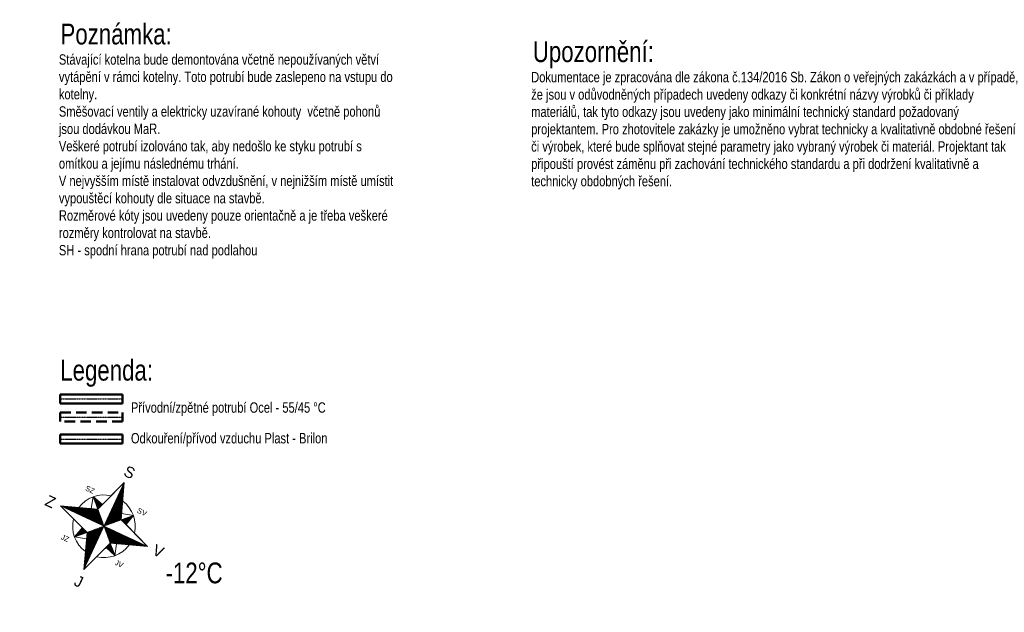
# Model space of a CAD drawing. Header units: millimetres. Extents: x -41881 to 54113, y -9946 to 101810.
# Tile 65 of 105: x 42273 to 54113, y -9946 to -2823. Entities that reach past the tile are written whole.
import ezdxf
from ezdxf.enums import TextEntityAlignment as Align

# ---------------------------------------------------------------- set-up
doc = ezdxf.new("R2010")
doc.units = ezdxf.units.MM
doc.linetypes.add('DASHDOT', pattern=[1, 0.5, -0.25, 0, -0.25])
doc.linetypes.add('DASHED', pattern=[19.05, 12.7, -6.35])
for name, color, linetype, lineweight in [('CKTEXTY_VELKE', 3, 'Continuous', 50), ('UT-Popis1', 7, 'Continuous', 25), ('UT-Popis4', 3, 'Continuous', 40), ('UT-potrubi', 3, 'Continuous', 50), ('UT-potrubi_zpetne', 3, 'DASHED', 50), ('UT-texty_stredni', 7, 'Continuous', 25), ('Z_ZELEN', 62, 'Continuous', 13)]:
    doc.layers.add(name, color=color, linetype=linetype, lineweight=lineweight)
doc.styles.add('ROMANC', font='ic-romanc.shx', dxfattribs={"width": 0.8})
doc.styles.get("Standard").update_dxf_attribs({"font": 'ic-simplex.shx', "width": 0.8})

# ---------------------------------------------------------------- blocks, each defined once
blk = doc.blocks.new('A$C1E7411F6')
at = {"color": 7, "linetype": 'Continuous'}
for p, q in [((2308, 3614), (2924, 5305)), ((2893, 5219), (2893, 5219)), ((2909, 5270), (2909, 5270)), ((2924, 5305), (2923, 5281)), ((2924, 5305), (3539, 3615)), ((2924, 5305), (2924, 5305)), ((2924, 692), (2924, 5305)), ((2924, 5305), (3539, 3615)), ((2924, 5299), (2925, 5299)), ((2924, 5282), (2932, 5282)), ((2924, 5264), (2938, 5264)), ((2924, 5246), (2945, 5245)), ((2924, 5228), (2950, 5228)), ((2924, 5210), (2958, 5209)), ((2731, 4770), (2730, 4776)), ((2748, 4820), (2749, 4825)), ((2766, 4871), (2768, 4874)), ((2784, 4920), (2784, 4924)), ((2801, 4971), (2803, 4974)), ((2822, 5021), (2820, 5023)), ((2839, 5069), (2838, 5073)), ((2856, 5120), (2856, 5121)), ((2875, 5170), (2874, 5170)), ((2922, 5083), (3003, 5083)), ((2922, 5011), (3030, 5011)), ((2922, 4939), (3056, 4939)), ((2922, 4777), (3115, 4776)), ((2922, 4760), (3122, 4758)), ((2923, 5138), (2983, 5136)), ((2923, 5119), (2990, 5120)), ((2923, 5101), (2998, 5102)), ((2923, 4975), (3044, 4975)), ((2923, 4958), (3050, 4957)), ((2923, 4922), (3063, 4921)), ((2923, 4903), (3071, 4903)), ((2923, 4885), (3077, 4885)), ((2923, 4867), (3083, 4867)), ((2923, 4850), (3089, 4849)), ((2923, 4832), (3095, 4831)), ((2923, 4814), (3102, 4812)), ((2923, 4795), (3109, 4795)), ((2924, 5192), (2964, 5192)), ((2924, 5173), (2971, 5174)), ((2924, 5155), (2978, 5155)), ((2924, 5066), (3011, 5065)), ((2924, 5029), (3025, 5029)), ((2924, 4993), (3037, 4993)), ((2924, 4741), (3129, 4741)), ((2925, 5048), (3017, 5047)), ((2550, 4272), (2550, 4282)), ((2569, 4323), (2569, 4330)), ((2586, 4373), (2587, 4380)), ((2605, 4421), (2605, 4429)), ((2622, 4472), (2622, 4478)), ((2641, 4521), (2640, 4528)), ((2658, 4571), (2660, 4578)), ((2677, 4622), (2677, 4627)), ((2695, 4671), (2694, 4677)), ((2713, 4720), (2712, 4727)), ((2922, 4723), (3135, 4722)), ((2923, 4706), (3142, 4706)), ((2923, 4687), (3148, 4688)), ((2923, 4670), (3154, 4668)), ((2923, 4651), (3162, 4652)), ((2923, 4616), (3175, 4616)), ((2923, 4597), (3181, 4598)), ((2923, 4580), (3187, 4579)), ((2923, 4561), (3194, 4562)), ((2923, 4543), (3200, 4543)), ((2923, 4526), (3208, 4526)), ((2923, 4508), (3214, 4508)), ((2923, 4345), (3272, 4345)), ((2923, 4292), (3293, 4291)), ((2924, 4634), (3168, 4633)), ((2924, 4489), (3220, 4489)), ((2924, 4472), (3226, 4472)), ((2924, 4454), (3233, 4454)), ((2924, 4436), (3241, 4435)), ((2924, 4417), (3247, 4417)), ((2924, 4399), (3253, 4399)), ((2924, 4382), (3260, 4381)), ((2924, 4364), (3266, 4363)), ((2924, 4328), (3279, 4327)), ((2924, 4310), (3285, 4309)), ((2924, 4274), (3299, 4274)), ((1860, 4061), (2006, 3513)), ((1867, 4055), (1867, 4061)), ((1885, 4037), (1885, 4055)), ((1903, 4019), (1902, 4050)), ((1921, 4001), (1921, 4045)), ((1939, 3983), (1938, 4041)), ((1957, 3965), (1956, 4035)), ((1974, 3946), (1974, 4030)), ((1992, 3928), (1993, 4025)), ((2010, 3910), (2010, 4021)), ((2028, 3890), (2029, 4016)), ((2046, 3872), (2047, 4011)), ((2064, 3856), (2065, 4005)), ((2083, 3836), (2082, 4000)), ((2101, 3818), (2101, 3996)), ((2118, 3800), (2119, 3991)), ((2137, 3782), (2136, 3986)), ((2155, 3763), (2154, 3983)), ((2172, 3745), (2171, 3977)), ((2190, 3727), (2190, 3972)), ((2208, 3709), (2208, 3967)), ((2226, 3690), (2226, 3961)), ((2244, 3672), (2244, 3957)), ((2262, 3654), (2262, 3952)), ((2280, 3635), (2281, 3947)), ((2298, 3616), (2298, 3942)), ((2316, 3636), (2316, 3936)), ((2334, 3687), (2335, 3932)), ((2353, 3736), (2352, 3928)), ((2370, 3787), (2370, 3923)), ((2389, 3836), (2388, 3917)), ((2389, 3823), (2389, 3836)), ((2389, 3817), (2389, 3823)), ((2406, 3885), (2406, 3913)), ((2406, 3873), (2406, 3885)), ((2406, 3861), (2406, 3873)), ((2424, 3924), (2424, 3935)), ((2424, 3907), (2424, 3908)), ((2442, 3973), (2442, 3984)), ((2461, 4024), (2461, 4033)), ((2479, 4073), (2479, 4082)), ((2497, 4123), (2497, 4132)), ((2514, 4173), (2514, 4182)), ((2532, 4222), (2532, 4231)), ((2923, 4238), (3312, 4237)), ((2923, 4220), (3319, 4219)), ((2923, 4202), (3326, 4200)), ((2923, 4147), (3345, 4147)), ((2923, 4058), (3378, 4057)), ((2923, 4022), (3391, 4020)), ((2923, 3985), (3403, 3985)), ((2923, 3968), (3412, 3967)), ((2923, 3949), (3417, 3949)), ((2923, 3931), (3424, 3931)), ((2923, 3913), (3430, 3913)), ((2923, 3824), (3463, 3823)), ((2924, 4256), (3305, 4255)), ((2924, 4184), (3332, 4183)), ((2924, 4166), (3339, 4164)), ((2924, 4130), (3351, 4129)), ((2924, 4112), (3358, 4110)), ((2924, 4093), (3364, 4093)), ((2924, 4075), (3370, 4076)), ((2924, 4039), (3384, 4039)), ((2924, 4004), (3397, 4003)), ((2924, 3895), (3437, 3896)), ((2924, 3877), (3443, 3878)), ((2924, 3859), (3449, 3860)), ((2924, 3842), (3455, 3842)), ((2924, 3805), (3470, 3806)), ((3429, 3900), (3986, 4061)), ((3716, 3549), (3715, 3791)), ((3734, 3543), (3735, 3809)), ((3752, 3538), (3753, 3827)), ((3771, 3530), (3770, 3845)), ((3788, 3524), (3790, 3863)), ((3806, 3517), (3806, 3881)), ((3825, 3511), (3825, 3900)), ((3842, 3504), (3843, 3918)), ((3861, 3558), (3861, 3935)), ((3879, 3627), (3879, 3954)), ((3896, 3698), (3898, 3972)), ((3915, 3770), (3914, 3989)), ((3932, 3840), (3932, 4007)), ((3949, 3910), (3950, 4025)), ((3969, 3981), (3969, 4043)), ((3988, 4048), (3986, 4061)), ((3986, 4051), (3986, 4061)), ((615, 2998), (2308, 3614)), ((2308, 3614), (615, 2998)), ((1494, 2998), (1493, 3316)), ((1511, 2998), (1512, 3325)), ((1530, 2998), (1532, 3331)), ((1550, 2997), (1548, 3337)), ((1566, 2997), (1566, 3343)), ((1586, 2997), (1584, 3350)), ((1601, 2997), (1602, 3356)), ((1620, 2999), (1621, 3362)), ((1637, 2998), (1638, 3371)), ((1656, 2998), (1656, 3377)), ((1674, 2998), (1674, 3383)), ((1691, 2998), (1693, 3390)), ((1712, 2999), (1710, 3396)), ((1730, 2998), (1729, 3402)), ((1746, 2998), (1746, 3408)), ((1764, 2998), (1765, 3416)), ((1781, 2998), (1783, 3423)), ((1799, 2997), (1799, 3429)), ((1817, 2997), (1819, 3435)), ((1835, 2998), (1837, 3442)), ((1853, 2999), (1855, 3449)), ((1872, 2999), (1872, 3456)), ((1890, 2999), (1891, 3461)), ((1908, 2999), (1908, 3468)), ((1926, 2998), (1927, 3474)), ((1944, 2998), (1945, 3481)), ((1964, 2998), (1963, 3489)), ((1980, 2998), (1981, 3493)), ((1998, 2998), (1999, 3499)), ((2015, 2998), (2017, 3507)), ((2034, 2998), (2035, 3514)), ((2054, 2998), (2053, 3521)), ((2070, 2997), (2070, 3527)), ((2090, 2999), (2089, 3534)), ((2106, 2998), (2107, 3541)), ((2124, 2997), (2125, 3547)), ((2142, 2999), (2143, 3554)), ((2159, 2999), (2161, 3561)), ((2178, 2997), (2179, 3568)), ((2196, 2999), (2195, 3573)), ((2214, 2998), (2214, 3580)), ((2232, 2998), (2232, 3587)), ((2250, 2998), (2250, 3593)), ((2267, 2998), (2270, 3599)), ((2286, 2998), (2286, 3606)), ((2303, 2998), (2304, 3612)), ((2316, 3623), (2317, 3636)), ((2317, 3636), (2316, 3636)), ((2322, 2998), (2321, 3599)), ((2335, 3681), (2334, 3687)), ((2334, 3674), (2335, 3681)), ((2340, 2998), (2339, 3580)), ((2352, 3725), (2353, 3736)), ((2353, 3724), (2352, 3725)), ((2357, 2998), (2359, 3563)), ((2371, 3775), (2370, 3787)), ((2370, 3771), (2371, 3775)), ((2376, 2997), (2375, 3545)), ((2396, 2998), (2395, 3528)), ((2412, 3000), (2413, 3510)), ((2430, 2999), (2431, 3491)), ((2448, 2999), (2449, 3473)), ((2466, 2999), (2467, 3456)), ((2486, 2998), (2485, 3437)), ((2501, 2998), (2502, 3420)), ((2519, 2999), (2520, 3402)), ((2537, 2998), (2538, 3384)), ((2556, 2998), (2556, 3366)), ((2574, 2999), (2574, 3348)), ((2591, 2998), (2594, 3329)), ((2922, 3337), (3263, 3337)), ((2923, 3770), (3483, 3769)), ((2923, 3752), (3489, 3751)), ((2923, 3715), (3502, 3715)), ((2923, 3680), (3516, 3679)), ((2923, 3643), (3528, 3644)), ((2923, 3626), (3534, 3625)), ((2923, 3464), (3389, 3463)), ((2923, 3446), (3371, 3445)), ((2923, 3409), (3334, 3409)), ((2923, 3391), (3317, 3391)), ((2923, 3355), (3280, 3355)), ((2924, 3788), (3476, 3788)), ((2924, 3733), (3495, 3733)), ((2924, 3697), (3509, 3697)), ((2924, 3607), (3532, 3607)), ((2924, 3589), (3513, 3589)), ((2924, 3571), (3497, 3571)), ((2924, 3553), (3478, 3553)), ((2924, 3536), (3460, 3536)), ((2924, 3517), (3441, 3516)), ((2924, 3499), (3424, 3499)), ((2924, 3481), (3405, 3481)), ((2924, 3428), (3353, 3427)), ((2924, 3319), (3244, 3320)), ((2925, 3661), (3522, 3661)), ((2925, 3373), (3299, 3373)), ((3539, 3615), (5231, 2998)), ((3555, 3608), (3553, 3630)), ((3573, 3602), (3573, 3646)), ((3591, 3595), (3589, 3664)), ((3609, 3588), (3610, 3683)), ((3627, 3582), (3626, 3701)), ((3644, 3575), (3644, 3720)), ((3662, 3569), (3662, 3738)), ((3680, 3562), (3680, 3756)), ((3699, 3555), (3698, 3773)), ((3861, 3498), (3860, 3508)), ((3879, 3489), (3878, 3501)), ((3896, 3483), (3896, 3494)), ((3914, 3478), (3914, 3488)), ((3931, 3472), (3932, 3482)), ((3950, 3465), (3950, 3475)), ((3969, 3457), (3968, 3468)), ((3986, 3450), (3986, 3462)), ((4005, 3444), (4004, 3454)), ((4022, 3438), (4022, 3448)), ((4039, 3431), (4040, 3442)), ((4058, 3425), (4058, 3434)), ((4076, 3418), (4076, 3428)), ((4094, 3412), (4094, 3422)), ((4112, 3406), (4112, 3415)), ((4130, 3399), (4130, 3408)), ((4149, 3393), (4148, 3400)), ((4167, 3386), (4167, 3395)), ((4185, 3379), (4185, 3389)), ((4203, 3372), (4203, 3382)), ((4222, 3366), (4221, 3374)), ((4239, 3360), (4239, 3368)), ((4257, 3353), (4257, 3361)), ((4275, 3346), (4275, 3354)), ((4293, 3340), (4293, 3347)), ((4311, 3333), (4311, 3341)), ((4329, 3326), (4329, 3334)), ((4347, 3321), (4348, 3328)), ((4365, 3314), (4365, 3321)), ((2308, 2382), (615, 2998)), ((615, 2998), (5231, 2998)), ((630, 2998), (630, 3003)), ((632, 2992), (633, 2993)), ((648, 2998), (647, 3010)), ((651, 2986), (651, 2986)), ((666, 2998), (666, 3018)), ((669, 2979), (669, 2979)), ((684, 2998), (684, 3022)), ((687, 2972), (687, 2972)), ((702, 2997), (702, 3030)), ((705, 2965), (705, 2965)), ((720, 2999), (720, 3036)), ((722, 2959), (722, 2960)), ((737, 2997), (738, 3043)), ((741, 2953), (741, 2953)), ((756, 2999), (756, 3049)), ((758, 2945), (759, 2946)), ((773, 2998), (775, 3056)), ((776, 2939), (776, 2940)), ((792, 2998), (792, 3063)), ((794, 2932), (795, 2933)), ((810, 2998), (811, 3068)), ((813, 2926), (813, 2927)), ((830, 2998), (828, 3076)), ((830, 2919), (831, 2920)), ((846, 2998), (846, 3082)), ((849, 2913), (849, 2914)), ((864, 2998), (865, 3088)), ((866, 2904), (867, 2908)), ((882, 2999), (882, 3095)), ((885, 2899), (885, 2901)), ((899, 2999), (900, 3101)), ((903, 2893), (902, 2895)), ((918, 2998), (918, 3109)), ((920, 2885), (920, 2887)), ((936, 2997), (937, 3115)), ((939, 2879), (939, 2882)), ((954, 2997), (955, 3122)), ((956, 2874), (956, 2875)), ((972, 2997), (972, 3128)), ((975, 2864), (974, 2868)), ((990, 2997), (990, 3134)), ((992, 2858), (992, 2861)), ((1008, 2999), (1008, 3141)), ((1010, 2853), (1012, 2855)), ((1028, 2997), (1027, 3148)), ((1028, 2846), (1028, 2847)), ((1044, 2998), (1045, 3153)), ((1064, 2998), (1063, 3161)), ((1080, 2999), (1081, 3167)), ((1098, 2999), (1098, 3173)), ((1118, 2998), (1117, 3179)), ((1134, 2998), (1135, 3186)), ((1152, 2998), (1152, 3194)), ((1170, 2997), (1171, 3200)), ((1188, 2998), (1188, 3206)), ((1206, 2998), (1207, 3213)), ((1224, 2998), (1224, 3219)), ((1242, 2998), (1243, 3226)), ((1262, 2998), (1261, 3232)), ((1278, 2997), (1278, 3238)), ((1296, 2999), (1298, 3245)), ((1314, 2999), (1315, 3252)), ((1332, 2999), (1333, 3259)), ((1352, 2998), (1352, 3265)), ((1368, 2998), (1369, 3271)), ((1386, 2998), (1385, 3277)), ((1406, 2999), (1403, 3285)), ((1422, 2998), (1421, 3292)), ((1440, 2997), (1442, 3298)), ((1457, 2998), (1458, 3305)), ((1476, 2999), (1476, 3311)), ((2609, 2998), (2612, 3311)), ((2628, 2998), (2630, 3293)), ((2646, 2998), (2648, 3275)), ((2664, 2998), (2665, 3257)), ((2681, 2998), (2682, 3240)), ((2700, 2998), (2701, 3222)), ((2718, 2999), (2718, 3204)), ((2736, 2999), (2736, 3186)), ((2754, 2998), (2755, 3167)), ((2772, 2999), (2772, 3150)), ((2777, 2851), (2923, 2851)), ((2790, 2999), (2790, 3132)), ((2795, 2869), (2923, 2869)), ((2807, 2999), (2809, 3113)), ((2811, 2887), (2923, 2887)), ((2826, 2999), (2826, 3095)), ((2829, 2905), (2924, 2906)), ((2844, 2999), (2845, 3077)), ((2847, 2922), (2923, 2924)), ((2861, 2999), (2862, 3059)), ((2866, 2942), (2924, 2942)), ((2880, 2999), (2880, 3041)), ((2884, 2960), (2924, 2959)), ((2897, 2998), (2898, 3023)), ((2902, 2978), (2924, 2978)), ((2916, 2998), (2916, 3005)), ((2921, 2996), (2924, 2995)), ((2922, 3029), (2956, 3031)), ((2923, 3265), (3191, 3266)), ((2923, 3211), (3136, 3211)), ((2923, 3194), (3118, 3193)), ((2923, 3158), (3083, 3157)), ((2923, 3140), (3065, 3140)), ((2923, 3121), (3046, 3121)), ((2923, 3104), (3028, 3104)), ((2923, 3086), (3010, 3085)), ((2924, 3302), (3227, 3301)), ((2924, 3284), (3208, 3284)), ((2924, 3248), (3172, 3248)), ((2924, 3230), (3154, 3228)), ((2924, 3175), (3099, 3174)), ((2924, 3050), (2975, 3050)), ((2924, 3011), (2939, 3014)), ((2925, 3068), (2993, 3067)), ((2933, 2987), (2936, 3000)), ((2954, 2969), (2954, 2998)), ((2972, 2952), (2972, 3000)), ((2988, 2934), (2988, 3000)), ((3007, 2916), (3008, 2998)), ((3024, 2897), (3026, 2997)), ((3042, 2879), (3044, 2999)), ((3061, 2862), (3060, 2998)), ((3078, 2843), (3078, 2999)), ((3097, 2825), (3096, 2998)), ((3115, 2807), (3114, 2998)), ((3132, 2789), (3132, 2998)), ((3150, 2770), (3150, 2998)), ((3168, 2753), (3170, 2998)), ((3187, 2735), (3186, 2998)), ((3205, 2717), (3204, 2998)), ((3223, 2699), (3222, 2998)), ((3239, 2681), (3240, 2998)), ((3259, 2664), (3258, 2998)), ((3277, 2644), (3278, 2998)), ((3295, 2628), (3296, 2998)), ((3313, 2609), (3312, 2999)), ((3331, 2591), (3330, 2999)), ((3348, 2573), (3348, 2998)), ((3367, 2555), (3366, 2999)), ((3384, 2537), (3386, 2998)), ((3403, 2519), (3402, 2998)), ((3421, 2501), (3422, 2999)), ((3439, 2483), (3440, 2998)), ((3456, 2465), (3456, 2999)), ((3474, 2446), (3476, 2998)), ((3493, 2429), (3492, 2998)), ((3511, 2412), (3510, 2998)), ((3529, 2394), (3528, 3000)), ((5231, 2998), (3540, 2383)), ((5231, 2998), (3540, 2383)), ((3545, 2385), (3546, 2998)), ((3565, 2392), (3564, 2998)), ((3583, 2399), (3582, 2998)), ((3601, 2406), (3600, 2999)), ((3619, 2412), (3618, 2999)), ((3637, 2419), (3635, 2999)), ((3655, 2425), (3654, 2999)), ((3673, 2431), (3671, 2999)), ((3691, 2437), (3689, 2998)), ((3708, 2445), (3708, 2999)), ((3726, 2451), (3726, 2999)), ((3744, 2458), (3744, 2998)), ((3762, 2465), (3762, 2998)), ((3780, 2471), (3780, 2997)), ((3799, 2477), (3798, 2998)), ((3817, 2485), (3816, 2998)), ((3834, 2490), (3833, 2998)), ((3853, 2497), (3854, 2999)), ((3871, 2503), (3870, 2997)), ((3889, 2510), (3887, 2999)), ((3907, 2518), (3906, 3000)), ((3924, 2523), (3924, 2998)), ((3943, 2530), (3942, 2998)), ((3960, 2536), (3960, 2998)), ((3978, 2542), (3977, 2998)), ((3997, 2549), (3996, 2999)), ((4015, 2556), (4014, 2997)), ((4033, 2562), (4032, 2998)), ((4051, 2569), (4050, 2998)), ((4069, 2575), (4068, 2998)), ((4087, 2583), (4086, 2998)), ((4105, 2588), (4104, 2998)), ((4122, 2594), (4122, 2998)), ((4141, 2603), (4140, 2999)), ((4159, 2608), (4160, 2999)), ((4177, 2615), (4178, 2999)), ((4194, 2622), (4194, 2997)), ((4212, 2628), (4212, 2999)), ((4230, 2635), (4230, 2998)), ((4249, 2641), (4248, 2999)), ((4267, 2649), (4266, 2999)), ((4285, 2655), (4283, 2999)), ((4303, 2661), (4302, 2999)), ((4321, 2667), (4320, 2998)), ((4339, 2674), (4338, 2998)), ((4357, 2679), (4356, 2998)), ((4375, 2688), (4376, 2998)), ((4383, 3308), (4383, 3315)), ((4393, 2693), (4392, 2998)), ((4400, 3301), (4401, 3308)), ((4411, 2701), (4410, 2998)), ((4419, 3294), (4418, 3301)), ((4429, 2707), (4428, 2999)), ((4436, 3287), (4436, 3294)), ((4445, 2713), (4445, 2999)), ((4455, 3281), (4454, 3288)), ((4466, 2719), (4464, 2999)), ((4473, 3275), (4472, 3281)), ((4483, 2726), (4481, 2999)), ((4490, 3267), (4491, 3275)), ((4501, 2732), (4500, 2999)), ((4509, 3260), (4509, 3266)), ((4518, 2740), (4518, 2999)), ((4527, 3255), (4527, 3260)), ((4536, 2746), (4536, 2999)), ((4545, 3249), (4545, 3253)), ((4554, 2753), (4554, 2998)), ((4563, 3240), (4562, 3246)), ((4574, 2758), (4571, 2999)), ((4581, 3234), (4581, 3240)), ((4590, 2765), (4590, 2998)), ((4599, 3228), (4598, 3233)), ((4609, 2772), (4608, 2999)), ((4616, 3221), (4617, 3227)), ((4626, 2780), (4626, 2998)), ((4634, 3215), (4635, 3220)), ((4644, 2786), (4644, 2999)), ((4652, 3208), (4653, 3214)), ((4662, 2792), (4662, 2998)), ((4671, 3202), (4671, 3207)), ((4679, 2798), (4680, 2998)), ((4688, 3195), (4689, 3200)), ((4698, 2805), (4697, 3000)), ((4706, 3189), (4706, 3194)), ((4716, 2811), (4715, 2998)), ((4725, 3183), (4725, 3187)), ((4734, 2819), (4734, 2999)), ((4742, 3176), (4742, 3179)), ((4753, 2823), (4751, 2998)), ((4761, 3169), (4760, 3173)), ((4771, 2832), (4770, 2999)), ((4778, 3163), (4779, 3167)), ((4788, 2838), (4788, 2999)), ((4796, 3156), (4796, 3161)), ((4806, 2844), (4806, 2998)), ((4814, 3149), (4815, 3152)), ((4824, 2850), (4823, 2998)), ((4832, 3143), (4832, 3147)), ((4842, 2857), (4842, 2998)), ((4851, 3137), (4850, 3139)), ((4861, 2863), (4860, 2998)), ((4870, 3129), (4868, 3134)), ((4878, 2871), (4878, 2998)), ((4886, 3124), (4886, 3126)), ((4897, 2878), (4895, 2999)), ((4904, 3117), (4904, 3119)), ((4914, 2884), (4913, 2998)), ((4922, 3111), (4922, 3112)), ((4932, 2890), (4931, 2998)), ((4939, 3104), (4940, 3106)), ((4951, 2897), (4950, 2997)), ((4959, 3098), (4959, 3099)), ((4969, 2904), (4968, 2998)), ((4977, 3091), (4978, 3093)), ((4987, 2911), (4986, 2998)), ((4995, 3084), (4995, 3086)), ((5005, 2916), (5003, 2998)), ((5013, 3078), (5011, 3080)), ((5022, 2923), (5021, 2999)), ((5031, 3072), (5031, 3073)), ((5040, 2930), (5040, 2999)), ((5050, 3065), (5049, 3066)), ((5058, 2935), (5058, 2999)), ((5067, 3057), (5067, 3060)), ((5076, 2942), (5078, 2999)), ((5085, 3052), (5085, 3053)), ((5095, 2948), (5094, 2999)), ((5103, 3045), (5103, 3045)), ((5113, 2956), (5112, 2998)), ((5121, 3039), (5121, 3040)), ((5131, 2963), (5130, 2999)), ((5138, 3031), (5139, 3033)), ((5149, 2969), (5148, 2999)), ((5157, 3025), (5157, 3027)), ((5167, 2975), (5166, 2998)), ((5174, 3019), (5174, 3019)), ((5183, 2981), (5186, 2998)), ((5193, 3012), (5193, 3012)), ((5202, 2989), (5202, 2998)), ((5211, 3007), (5211, 3007)), ((5220, 2995), (5220, 2998)), ((5229, 2999), (5229, 2999)), ((1048, 2839), (1046, 2840)), ((1064, 2833), (1064, 2834)), ((1082, 2826), (1082, 2829)), ((1102, 2819), (1100, 2821)), ((1118, 2813), (1118, 2815)), ((1136, 2806), (1138, 2808)), ((1154, 2799), (1154, 2801)), ((1172, 2792), (1172, 2795)), ((1191, 2787), (1191, 2789)), ((1209, 2780), (1209, 2782)), ((1227, 2773), (1227, 2776)), ((1245, 2766), (1245, 2769)), ((1262, 2758), (1264, 2763)), ((1280, 2752), (1281, 2756)), ((1298, 2745), (1300, 2750)), ((1317, 2739), (1318, 2743)), ((1335, 2732), (1335, 2736)), ((1354, 2727), (1353, 2730)), ((1371, 2719), (1371, 2724)), ((1389, 2712), (1389, 2716)), ((1407, 2706), (1406, 2710)), ((1424, 2699), (1425, 2704)), ((1443, 2693), (1443, 2697)), ((1460, 2686), (1461, 2691)), ((1479, 2680), (1479, 2684)), ((1497, 2673), (1496, 2678)), ((1515, 2667), (1515, 2671)), ((1533, 2660), (1532, 2665)), ((1550, 2653), (1551, 2659)), ((1568, 2647), (1569, 2652)), ((1587, 2639), (1587, 2646)), ((1604, 2633), (1605, 2640)), ((1623, 2627), (1622, 2633)), ((1641, 2620), (1640, 2626)), ((1658, 2612), (1658, 2619)), ((1677, 2605), (1676, 2611)), ((1694, 2599), (1695, 2605)), ((1712, 2592), (1712, 2599)), ((1730, 2586), (1730, 2592)), ((1748, 2580), (1749, 2587)), ((1767, 2573), (1767, 2581)), ((1786, 2566), (1784, 2572)), ((1802, 2560), (1802, 2566)), ((1820, 2554), (1820, 2560)), ((1838, 2547), (1838, 2553)), ((1857, 2539), (1856, 2547)), ((1874, 2534), (1874, 2540)), ((1893, 2526), (1894, 2534)), ((1912, 2520), (1911, 2527)), ((1929, 2514), (1929, 2521)), ((1947, 2507), (1947, 2513)), ((1965, 2500), (1965, 2507)), ((1981, 2494), (1983, 2500)), ((1982, 2050), (1984, 2400)), ((2000, 2068), (2001, 2465)), ((2001, 2487), (2001, 2495)), ((2019, 2481), (2019, 2488)), ((2019, 2085), (2019, 2476)), ((2038, 2474), (2037, 2481)), ((2037, 2103), (2037, 2470)), ((2054, 2466), (2056, 2475)), ((2055, 2121), (2055, 2465)), ((2072, 2461), (2073, 2468)), ((2073, 2139), (2073, 2458)), ((2091, 2455), (2091, 2463)), ((2091, 2157), (2091, 2455)), ((2109, 2448), (2109, 2456)), ((2109, 2174), (2109, 2448)), ((2127, 2442), (2126, 2449)), ((2127, 2192), (2126, 2440)), ((2145, 2436), (2144, 2442)), ((2145, 2210), (2145, 2434)), ((2163, 2431), (2163, 2437)), ((2163, 2227), (2163, 2429)), ((2181, 2424), (2181, 2429)), ((2182, 2245), (2181, 2420)), ((2198, 2263), (2198, 2413)), ((2199, 2419), (2199, 2421)), ((2216, 2281), (2217, 2407)), ((2217, 2412), (2217, 2416)), ((2234, 2406), (2235, 2410)), ((2234, 2299), (2235, 2400)), ((2252, 2316), (2253, 2393)), ((2253, 2399), (2253, 2403)), ((2271, 2394), (2271, 2395)), ((2271, 2334), (2271, 2387)), ((2288, 2388), (2289, 2389)), ((2289, 2352), (2289, 2380)), ((2307, 2382), (2306, 2384)), ((2306, 2369), (2307, 2374)), ((2307, 2384), (2924, 2384)), ((2924, 692), (2308, 2382)), ((2308, 2382), (2924, 692)), ((2326, 2402), (2924, 2402)), ((2345, 2420), (2924, 2420)), ((2362, 2437), (2924, 2437)), ((2381, 2455), (2924, 2455)), ((2398, 2473), (2924, 2474)), ((2417, 2491), (2925, 2491)), ((2435, 2508), (2923, 2509)), ((2452, 2527), (2924, 2528)), ((2470, 2545), (2923, 2546)), ((2489, 2563), (2924, 2564)), ((2507, 2580), (2923, 2581)), ((2525, 2598), (2924, 2600)), ((2541, 2616), (2923, 2617)), ((2560, 2634), (2923, 2635)), ((2578, 2652), (2923, 2653)), ((2596, 2670), (2923, 2672)), ((2614, 2688), (2924, 2689)), ((2632, 2707), (2924, 2707)), ((2650, 2726), (2924, 2725)), ((2668, 2743), (2924, 2743)), ((2686, 2761), (2924, 2761)), ((2704, 2779), (2924, 2779)), ((2722, 2797), (2923, 2798)), ((2741, 2815), (2923, 2815)), ((2759, 2833), (2923, 2833)), ((3540, 2383), (2924, 692)), ((3550, 2079), (3552, 2368)), ((3993, 1929), (3826, 2487)), ((1853, 1928), (2411, 2087)), ((1857, 1929), (1857, 1939)), ((1876, 1944), (1874, 2006)), ((1892, 1962), (1893, 2071)), ((1910, 1980), (1911, 2137)), ((1928, 1997), (1930, 2203)), ((1946, 2015), (1946, 2268)), ((1964, 2033), (1965, 2333)), ((2314, 2366), (2924, 2366)), ((2322, 2348), (2924, 2348)), ((2328, 2328), (2922, 2330)), ((2334, 2312), (2923, 2311)), ((2340, 2293), (2923, 2294)), ((2347, 2275), (2924, 2275)), ((2353, 2257), (2923, 2258)), ((2361, 2240), (2923, 2240)), ((2367, 2221), (2925, 2222)), ((2374, 2203), (2923, 2204)), ((2380, 2185), (2925, 2186)), ((2386, 2166), (2924, 2168)), ((2393, 2150), (2924, 2149)), ((2400, 2131), (2922, 2131)), ((2405, 2113), (2924, 2114)), ((2413, 2095), (2923, 2096)), ((2420, 2077), (2923, 2078)), ((2426, 2059), (2924, 2060)), ((2431, 2041), (2924, 2042)), ((2438, 2023), (2923, 2024)), ((2446, 2005), (2923, 2005)), ((2452, 1987), (2923, 1987)), ((2459, 1968), (2924, 1970)), ((2466, 1950), (2923, 1951)), ((2472, 1933), (2922, 1933)), ((2478, 1915), (2923, 1916)), ((2484, 1896), (2924, 1897)), ((3371, 1914), (3371, 1920)), ((3389, 1963), (3389, 1968)), ((3408, 2014), (3405, 2019)), ((3425, 2062), (3426, 2068)), ((3441, 2112), (3443, 2117)), ((3461, 2160), (3460, 2168)), ((3461, 2109), (3461, 2141)), ((3478, 2103), (3479, 2195)), ((3479, 2210), (3479, 2217)), ((3496, 2097), (3498, 2251)), ((3497, 2260), (3497, 2267)), ((3514, 2091), (3513, 2307)), ((3515, 2308), (3515, 2315)), ((3532, 2365), (3532, 2366)), ((3534, 2085), (3532, 2358)), ((3568, 2073), (3570, 2350)), ((3586, 2066), (3586, 2332)), ((3605, 2061), (3603, 2317)), ((3623, 2055), (3624, 2298)), ((3641, 2050), (3641, 2280)), ((3659, 2045), (3659, 2262)), ((3677, 2039), (3677, 2245)), ((3695, 2032), (3695, 2226)), ((3711, 2027), (3713, 2210)), ((3729, 2020), (3731, 2193)), ((3749, 2013), (3748, 2174)), ((3765, 2008), (3766, 2157)), ((3785, 2002), (3785, 2139)), ((3803, 1996), (3803, 2121)), ((3820, 1989), (3821, 2103)), ((3839, 1984), (3837, 2085)), ((3856, 1978), (3856, 2067)), ((3875, 1973), (3875, 2049)), ((3892, 1965), (3894, 2031)), ((3911, 1960), (3911, 2014)), ((3929, 1955), (3929, 1996)), ((3947, 1948), (3948, 1978)), ((3965, 1942), (3965, 1960)), ((3982, 1936), (3983, 1942)), ((2492, 1879), (2924, 1879)), ((2498, 1861), (2924, 1862)), ((2506, 1842), (2924, 1844)), ((2511, 1825), (2924, 1826)), ((2518, 1807), (2924, 1807)), ((2524, 1789), (2924, 1790)), ((2530, 1770), (2923, 1772)), ((2536, 1753), (2924, 1754)), ((2544, 1735), (2924, 1736)), ((2550, 1717), (2923, 1717)), ((2557, 1698), (2923, 1699)), ((2564, 1680), (2925, 1681)), ((2569, 1662), (2923, 1664)), ((2577, 1644), (2925, 1645)), ((2583, 1628), (2925, 1625)), ((2590, 1610), (2923, 1609)), ((2596, 1590), (2925, 1592)), ((2603, 1572), (2924, 1574)), ((2609, 1554), (2924, 1556)), ((2615, 1538), (2924, 1538)), ((2623, 1518), (2924, 1520)), ((2629, 1500), (2924, 1501)), ((2635, 1483), (2924, 1483)), ((2642, 1465), (2924, 1465)), ((2648, 1447), (2924, 1447)), ((2655, 1430), (2924, 1430)), ((3191, 1421), (3191, 1425)), ((3209, 1471), (3210, 1475)), ((3226, 1521), (3226, 1525)), ((3244, 1570), (3245, 1574)), ((3262, 1618), (3264, 1623)), ((3280, 1669), (3281, 1672)), ((3299, 1717), (3297, 1722)), ((3317, 1766), (3316, 1772)), ((3334, 1816), (3335, 1821)), ((3353, 1865), (3352, 1870)), ((2660, 1411), (2924, 1412)), ((2668, 1393), (2924, 1393)), ((2675, 1375), (2925, 1375)), ((2681, 1357), (2923, 1357)), ((2688, 1340), (2925, 1340)), ((2694, 1321), (2923, 1321)), ((2700, 1303), (2924, 1303)), ((2708, 1285), (2924, 1285)), ((2714, 1268), (2924, 1267)), ((2721, 1249), (2924, 1249)), ((2727, 1231), (2924, 1231)), ((2734, 1213), (2923, 1214)), ((2740, 1195), (2923, 1194)), ((2747, 1177), (2923, 1178)), ((2754, 1159), (2924, 1160)), ((2760, 1141), (2924, 1142)), ((2766, 1123), (2924, 1124)), ((2773, 1106), (2923, 1105)), ((2779, 1087), (2923, 1088)), ((2785, 1069), (2923, 1069)), ((2793, 1051), (2923, 1051)), ((2799, 1033), (2923, 1034)), ((2806, 1015), (2924, 1016)), ((2812, 997), (2924, 997)), ((2819, 978), (2924, 980)), ((2825, 961), (2924, 961)), ((3029, 979), (3029, 980)), ((3047, 1028), (3047, 1029)), ((3065, 1077), (3064, 1080)), ((3083, 1127), (3083, 1128)), ((3101, 1175), (3101, 1177)), ((3118, 1225), (3118, 1228)), ((3137, 1275), (3136, 1276)), ((3155, 1324), (3156, 1325)), ((3173, 1373), (3173, 1376)), ((2833, 942), (2924, 943)), ((2838, 925), (2924, 925)), ((2845, 907), (2923, 906)), ((2851, 890), (2924, 889)), ((2857, 870), (2923, 870)), ((2864, 852), (2924, 853)), ((2871, 836), (2923, 836)), ((2878, 818), (2923, 816)), ((2884, 798), (2925, 800)), ((2891, 780), (2923, 782)), ((2897, 764), (2924, 762)), ((2903, 746), (2925, 745)), ((2910, 728), (2925, 727)), ((2918, 710), (2924, 708)), ((2939, 733), (2939, 733)), ((2957, 782), (2957, 782)), ((2975, 831), (2975, 832)), ((2994, 880), (2993, 882)), ((3010, 930), (3010, 931))]:
    blk.add_line(p, q, dxfattribs=at)
for major_axis, start_param, end_param in [((628, 1371), 0.630289, 1.795704), ((-1371, 628), 3.784695, 4.927414), ((628, 1371), 2.201043, 3.371021), ((628, 1371), 3.771839, 4.945355)]:
    blk.add_ellipse((2923, 2991), major_axis=major_axis, ratio=1, start_param=start_param, end_param=end_param, dxfattribs=at)
at = {"color": 7, "linetype": 'Continuous', "style": 'ROMANC', "oblique": 360}
for s, height, p in [('S', 540, (2943, 5863)), ('SV', 252, (4293, 4382)), ('JZ', 252, (1470, 1682))]:
    blk.add_text(s, height=height, rotation=0.0038, dxfattribs=at).set_placement(p, align=Align.MIDDLE)
at = {"color": 7, "linetype": 'Continuous', "style": 'ROMANC'}
for s, height, p in [('SZ', 252, (1572, 4306)), ('Z', 540, (91, 2981)), ('V', 540, (5796, 3009)), ('JV', 252, (4345, 1658)), ('J', 540, (2943, 72))]:
    blk.add_text(s, height=height, rotation=0.0038, dxfattribs=at).set_placement(p, align=Align.MIDDLE)
at = {"color": 7, "linetype": 'Continuous'}
mesh = blk.add_polyface(dxfattribs=at)
corners = [(2310, 3606), (2310, 3606), (2303, 3614), (2308, 3614), (2313, 3614), (2013, 3908), (2424, 3908), (2415, 3908), (2419, 3908), (1866, 4057), (1873, 4057), (2469, 4057), (2473, 4057), (1860, 4061), (2471, 4061), (2474, 4061), (2924, 5305)]
mesh.append_faces([[corners[k] for k in face] for face in [(0, 1, 4, 2), (2, 3, 7, 5), (3, 4, 6, 8), (5, 7, 10, 9), (8, 6, 12, 11), (9, 10, 13, 13), (11, 12, 15, 14), (14, 15, 16, 16)]], dxfattribs={"vtx0": -1, "vtx2": -1, "color": 7})
mesh = blk.add_polyface(dxfattribs=at)
corners = [(5231, 2998), (5231, 2998), (3818, 3513), (3849, 3513), (3539, 3615), (3875, 3615), (3985, 4060), (3988, 4060), (3986, 4061)]
mesh.append_faces([[corners[k] for k in face] for face in [(0, 1, 3, 2), (2, 3, 5, 4), (4, 5, 7, 6), (6, 7, 8, 8)]], dxfattribs={"vtx0": -1, "vtx2": -1, "color": 7})
mesh = blk.add_polyface(dxfattribs=at)
corners = [(1853, 1928), (1865, 1933), (1854, 1933), (2311, 2374), (1976, 2374), (2311, 2374), (1978, 2382), (2308, 2382), (2288, 2382), (2006, 2481), (2038, 2481), (2021, 2481), (615, 2998)]
mesh.append_faces([[corners[k] for k in face] for face in [(0, 0, 1, 2), (2, 1, 3, 4), (4, 5, 8, 6), (6, 8, 9, 9), (7, 7, 10, 11), (11, 10, 12, 12)]], dxfattribs={"vtx0": -1, "vtx2": -1, "color": 7})
mesh = blk.add_polyface(dxfattribs=at)
corners = [(2924, 692), (3993, 1933), (3376, 1933), (3378, 1933), (3812, 2111), (3451, 2111), (3441, 2111), (3443, 2111), (3541, 2379), (3538, 2379), (3538, 2379), (3541, 2379), (3540, 2383)]
mesh.append_faces([[corners[k] for k in face] for face in [(0, 0, 3, 2), (2, 3, 7, 6), (1, 1, 4, 5), (6, 7, 9, 10), (5, 4, 11, 8), (10, 9, 12, 12)]], dxfattribs={"vtx0": -1, "vtx2": -1, "color": 7})
blk = doc.blocks.new('*U81', base_point=(750, 0))
at = {"color": 0, "linetype": 'ByBlock', "lineweight": -2, "ltscale": 10}
for p, q in [((0, 108), (750, 108)), ((0, 108), (0, 0)), ((750, 0), (0, 0)), ((750, 108), (750, 0))]:
    blk.add_line(p, q, dxfattribs=at)
at = {"color": 40, "linetype": 'DASHDOT', "lineweight": 25, "ltscale": 10}
blk.add_line((0, 54), (750, 54), dxfattribs=at)
blk = doc.blocks.new('*U82', base_point=(750, 54))
at = {"color": 0, "linetype": 'ByBlock', "lineweight": -2, "ltscale": 10}
for p, q in [((0, 108), (750, 108)), ((0, 108), (0, 0)), ((750, 0), (0, 0)), ((750, 108), (750, 0))]:
    blk.add_line(p, q, dxfattribs=at)
at = {"color": 40, "linetype": 'DASHDOT', "lineweight": 25, "ltscale": 10}
blk.add_line((0, 54), (750, 54), dxfattribs=at)

msp = doc.modelspace()

# ---------------------------------------------------------------- block references
at = {"layer": 'UT-potrubi', "ltscale": 10}
msp.add_blockref('*U81', (43510.227, -7435.553), dxfattribs=at)
at = {"layer": 'UT-potrubi', "color": 2, "ltscale": 10}
msp.add_blockref('*U81', (43510.227, -7919.159), dxfattribs=at)
at = {"layer": 'UT-potrubi_zpetne', "ltscale": 10}
msp.add_blockref('*U82', (43510.227, -7599.553), dxfattribs=at)
at = {"layer": 'Z_ZELEN', "xscale": 0.2500000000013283, "yscale": 0.2500000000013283, "zscale": 0.2500000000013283, "rotation": 335.08873865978}
msp.add_blockref('A$C1E7411F6', (42308.743, -9282.593, 2835), dxfattribs=at)

# ---------------------------------------------------------------- texts
at = {"layer": 'CKTEXTY_VELKE', "width": 0.8}
msp.add_text('-12°C', height=250, dxfattribs=at).set_placement((44026.528, -9598.082, 2835))
at = {"layer": 'UT-Popis1', "ltscale": 10, "width": 0.8}
for s, p in [('Přívodní/zpětné potrubí Ocel - 55/45 °C', (43610.541, -7547.663, 2835)), ('Odkouření/přívod vzduchu Plast - Brilon', (43610.541, -7916.29, 2835))]:
    msp.add_text(s, height=125, dxfattribs=at).set_placement(p)
at = {"layer": 'UT-Popis4', "ltscale": 10, "width": 0.8}
for s, p in [('Poznámka:', (42763.551, -3120.801, 2835)), ('Upozornění:', (48443.094, -3332.639)), ('Legenda:', (42760.541, -7161.31, 2835))]:
    msp.add_text(s, height=250, dxfattribs=at).set_placement(p)
at = {"layer": 'UT-texty_stredni', "ltscale": 10, "insert": (42744.445, -3238.991, 2835), "char_height": 125, "width": 4105.51249, "attachment_point": 1}
msp.add_mtext('Stávající kotelna bude demontována včetně nepoužívaných větví vytápění v rámci kotelny. Toto potrubí bude zaslepeno na vstupu do kotelny.\\PSměšovací ventily a elektricky uzavírané kohouty  včetně pohonů jsou dodávkou MaR.\\PVeškeré potrubí izolováno tak, aby nedošlo ke styku potrubí s omítkou a jejímu následnému trhání.\\PV nejvyšším místě instalovat odvzdušnění, v nejnižším místě umístit vypouštěcí kohouty dle situace na stavbě.\\PRozměrové kóty jsou uvedeny pouze orientačně a je třeba veškeré rozměry kontrolovat na stavbě.\\PSH - spodní hrana potrubí nad podlahou', dxfattribs=at)
at = {"layer": 'UT-texty_stredni', "insert": (48423.987, -3450.829), "char_height": 125, "width": 5848.68514, "attachment_point": 1, "rotation": 0.000063}
msp.add_mtext('Dokumentace je zpracována dle zákona č.134/2016 Sb. Zákon o veřejných zakázkách a v případě, že jsou v odůvodněných případech uvedeny odkazy či konkrétní názvy výrobků či příklady materiálů, tak tyto odkazy jsou uvedeny jako minimální technický standard požadovaný projektantem. Pro zhotovitele zakázky je umožněno vybrat technicky a kvalitativně obdobné řešení či výrobek, které bude splňovat stejné parametry jako vybraný výrobek či materiál. Projektant tak připouští provést záměnu při zachování technického standardu a při dodržení kvalitativně a technicky obdobných řešení.', dxfattribs=at)

doc.saveas('drawing.dxf')
